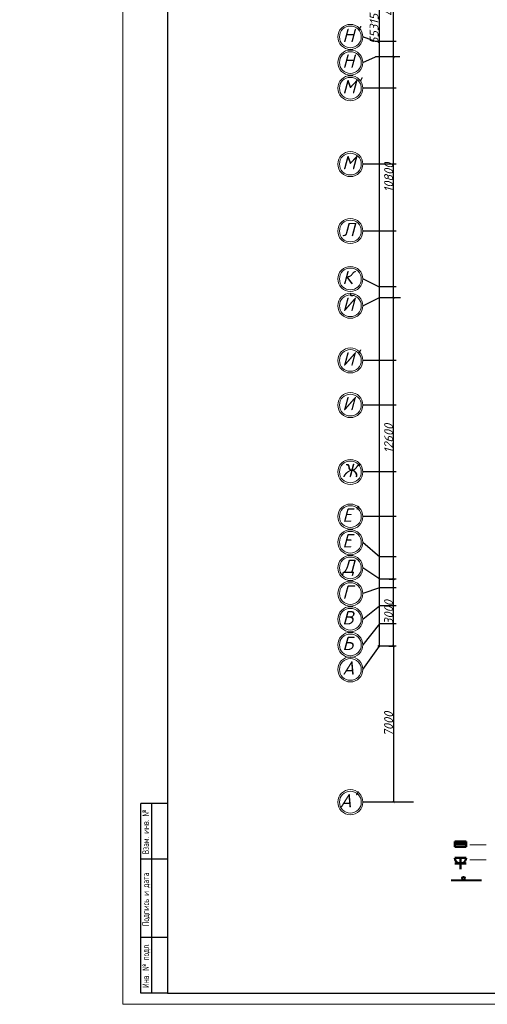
# Model space of a CAD drawing. Header units: millimetres. Extents: x 473009 to 2502882, y 456217 to 1153743.
# Tile 91 of 124: x 1932711 to 1953672, y 456592 to 500722. Entities that reach past the tile are written whole.
import ezdxf

# ---------------------------------------------------------------- set-up
doc = ezdxf.new("R2010")
doc.units = ezdxf.units.MM
doc.layers.add('os', color=3, linetype='Continuous')
for name, color, linetype, lineweight in [('Электрика', 1, 'Continuous', 50), ('ЭЛЕКТРООСВЕЩЕНИЕ', 7, 'Continuous', 50), ('ЭМ', 240, 'Continuous', 20), ('ЭО', 2, 'Continuous', 40)]:
    doc.layers.add(name, color=color, linetype=linetype, lineweight=lineweight)
doc.styles.add('SPDS', font='spds.shx', dxfattribs={"width": 0.8, "height": 250})
doc.styles.add('SPDS1', font='spds.shx', dxfattribs={"width": 0.8})
doc.styles.get("Standard").update_dxf_attribs({"font": 'isocpeui.ttf'})
doc.dimstyles.new('ISO-25', dxfattribs={"dimtxt": 400, "dimasz": 100, "dimexe": 50, "dimexo": 50, "dimgap": 20, "dimtad": 1, "dimdec": 0, "dimtxsty": 'Standard', "dimblk": 'ARCHTICK', "dimcen": 20, "dimclrd": 1, "dimclre": 1, "dimadec": 0, "dimazin": 0, "dimtfac": 1, "dimtdec": 0, "dimtmove": 0, "dimatfit": 3, "dimldrblk": 'ARCHTICK', "dimfxl": 1, "dimarcsym": 0})

# ---------------------------------------------------------------- blocks, each defined once
blk = doc.blocks.new('ЩС')
at = {"layer": 'Электрика', "ltscale": 20}
h = blk.add_hatch(color=256, dxfattribs=at)
h.dxf.hatch_style = 1
h.paths.add_polyline_path([(-125, -250), (0, -250), (0, 250), (-125, 250)])
for p, q in [((-250, 250), (0, 250)), ((-250, -250), (-250, 250)), ((-125, 250), (-125, -250)), ((0, 250), (0, -250)), ((0, -250), (-250, -250))]:
    blk.add_line(p, q, dxfattribs=at)
blk = doc.blocks.new('розетка')
at = {"layer": 'Электрика', "ltscale": 20}
for p, q in [((0, 250), (0, -250)), ((0, 0), (500, 0)), ((250, 250), (250, -250))]:
    blk.add_line(p, q, dxfattribs=at)
blk.add_arc((0, 0), 250, 270, 90, dxfattribs=at)
blk = doc.blocks.new('1231234431252433')
at = {"layer": 'ЭМ', "color": 0, "lineweight": 30, "ltscale": 0.5}
for p, q in [((289242, 196022), (288042, 196022)), ((288042, 187522), (288042, 196022)), ((288542, 187522), (288542, 196022)), ((289242, 193522), (288042, 193522)), ((289242, 190022), (288042, 190022)), ((289242, 187522), (288042, 187522))]:
    blk.add_line(p, q, dxfattribs=at)
at = {"layer": 'ЭМ', "color": 0, "lineweight": 20, "ltscale": 0.5}
blk.add_lwpolyline([(287242, 187022), (413342, 187022), (413342, 269622), (287242, 269622)], close=True, dxfattribs=at)
at = {"layer": 'ЭМ', "color": 0, "lineweight": 30, "ltscale": 0.5}
blk.add_lwpolyline([(289242, 187522), (412842, 187522), (412842, 269122), (289242, 269122)], close=True, dxfattribs=at)
at = {"layer": 'ЭМ', "color": 0, "lineweight": 25, "ltscale": 100, "char_height": 300, "attachment_point": 2, "rotation": 90, "style": 'SPDS'}
for s, insert, width in [('Взам. инв. №', (288114, 194750), 3195.67), ('Подпись и дата', (288117, 191724), 4339.48), ('Инв. № подл.', (288117, 188754), 4141.5)]:
    blk.add_mtext(s, dxfattribs=dict(at, insert=insert, width=width))
blk = doc.blocks.new('_ArchTick')
at = {"color": 0, "linetype": 'ByBlock', "const_width": 0.15}
blk.add_lwpolyline([(-0.5, -0.5), (0.5, 0.5)], dxfattribs=at)
blk = doc.blocks.new('*D186')
at = {"color": 1, "lineweight": -2, "transparency": 16777216}
for p, q in [((1949270, 475651), (1949518, 475651)), ((1949468, 472651), (1949468, 475651)), ((1949260, 472651), (1949518, 472651))]:
    blk.add_line(p, q, dxfattribs=at)
at = {"layer": 'Defpoints', "color": 0, "lineweight": 50, "transparency": 16777216}
for p in [(1949220, 475651), (1949468, 475651), (1949210, 472651)]:
    blk.add_point(p, dxfattribs=at)
at = {"color": 1, "lineweight": -2, "transparency": 16777216, "xscale": 100, "yscale": 100, "zscale": 100}
for p, rotation in [((1949468, 475651), 90), ((1949468, 472651), 270)]:
    blk.add_blockref('_ArchTick', p, dxfattribs=dict(at, rotation=rotation))
at = {"color": 0, "transparency": 16777216, "insert": (1949248, 474151), "char_height": 400, "attachment_point": 5, "rotation": 90}
blk.add_mtext('3000', dxfattribs=at)
blk = doc.blocks.new('*D187')
at = {"color": 1, "lineweight": -2, "transparency": 16777216}
for p, q in [((1949776, 488251), (1949418, 488251)), ((1949468, 475651), (1949468, 488251)), ((1949270, 475651), (1949518, 475651))]:
    blk.add_line(p, q, dxfattribs=at)
at = {"layer": 'Defpoints', "color": 0, "lineweight": 50, "transparency": 16777216}
for p in [(1949468, 488251), (1949826, 488251), (1949220, 475651)]:
    blk.add_point(p, dxfattribs=at)
at = {"color": 1, "lineweight": -2, "transparency": 16777216, "xscale": 100, "yscale": 100, "zscale": 100}
for p, rotation in [((1949468, 488251), 90), ((1949468, 475651), 270)]:
    blk.add_blockref('_ArchTick', p, dxfattribs=dict(at, rotation=rotation))
at = {"color": 0, "transparency": 16777216, "insert": (1949248, 481951), "char_height": 400, "attachment_point": 5, "rotation": 90}
blk.add_mtext('12600', dxfattribs=at)
blk = doc.blocks.new('*D163')
at = {"color": 1, "lineweight": -2, "transparency": 16777216}
for p, q in [((1949745, 499051), (1949418, 499051)), ((1949468, 488251), (1949468, 499051)), ((1949776, 488251), (1949418, 488251))]:
    blk.add_line(p, q, dxfattribs=at)
at = {"layer": 'Defpoints', "color": 0, "lineweight": 50, "transparency": 16777216}
for p in [(1949468, 499051), (1949795, 499051), (1949826, 488251)]:
    blk.add_point(p, dxfattribs=at)
at = {"color": 1, "lineweight": -2, "transparency": 16777216, "xscale": 100, "yscale": 100, "zscale": 100}
for p, rotation in [((1949468, 499051), 90), ((1949468, 488251), 270)]:
    blk.add_blockref('_ArchTick', p, dxfattribs=dict(at, rotation=rotation))
at = {"color": 0, "transparency": 16777216, "insert": (1949248, 493651), "char_height": 400, "attachment_point": 5, "rotation": 90}
blk.add_mtext('10800', dxfattribs=at)
blk = doc.blocks.new('*D164')
at = {"color": 1, "lineweight": -2, "transparency": 16777216}
for p, q in [((1949815, 503851), (1949418, 503851)), ((1949468, 499051), (1949468, 503851)), ((1949745, 499051), (1949418, 499051))]:
    blk.add_line(p, q, dxfattribs=at)
at = {"layer": 'Defpoints', "color": 0, "lineweight": 50, "transparency": 16777216}
for p in [(1949468, 503851), (1949865, 503851), (1949795, 499051)]:
    blk.add_point(p, dxfattribs=at)
at = {"color": 1, "lineweight": -2, "transparency": 16777216, "xscale": 100, "yscale": 100, "zscale": 100}
for p, rotation in [((1949468, 503851), 90), ((1949468, 499051), 270)]:
    blk.add_blockref('_ArchTick', p, dxfattribs=dict(at, rotation=rotation))
at = {"color": 0, "transparency": 16777216, "insert": (1949248, 501451), "char_height": 400, "attachment_point": 5, "rotation": 90}
blk.add_mtext('4800', dxfattribs=at)
blk = doc.blocks.new('*D203')
at = {"color": 1, "lineweight": -2, "transparency": 16777216}
for p, q in [((1948788, 527966), (1948768, 527966)), ((1948818, 527966), (1948818, 472651)), ((1948940, 472651), (1948768, 472651))]:
    blk.add_line(p, q, dxfattribs=at)
at = {"layer": 'Defpoints', "color": 0, "lineweight": 50, "transparency": 16777216}
for p in [(1948838, 527966), (1948818, 472651), (1948990, 472651)]:
    blk.add_point(p, dxfattribs=at)
at = {"color": 1, "lineweight": -2, "transparency": 16777216, "xscale": 100, "yscale": 100, "zscale": 100}
for p, rotation in [((1948818, 527966), 90), ((1948818, 472651), 270)]:
    blk.add_blockref('_ArchTick', p, dxfattribs=dict(at, rotation=rotation))
at = {"color": 0, "transparency": 16777216, "insert": (1948598, 500308), "char_height": 400, "attachment_point": 5, "rotation": 90}
blk.add_mtext('55315', dxfattribs=at)
blk = doc.blocks.new('*D181')
at = {"color": 1, "lineweight": -2, "transparency": 16777216}
for p, q in [((1949260, 472651), (1949518, 472651)), ((1949468, 472651), (1949468, 465651)), ((1950359, 465651), (1949418, 465651))]:
    blk.add_line(p, q, dxfattribs=at)
at = {"layer": 'Defpoints', "color": 0, "lineweight": 50, "transparency": 16777216}
for p in [(1949210, 472651), (1949468, 465651), (1950409, 465651)]:
    blk.add_point(p, dxfattribs=at)
at = {"color": 1, "lineweight": -2, "transparency": 16777216, "xscale": 100, "yscale": 100, "zscale": 100}
for p, rotation in [((1949468, 472651), 90), ((1949468, 465651), 270)]:
    blk.add_blockref('_ArchTick', p, dxfattribs=dict(at, rotation=rotation))
at = {"color": 0, "transparency": 16777216, "insert": (1949245, 469151), "char_height": 400, "attachment_point": 5, "rotation": 90}
blk.add_mtext('7000', dxfattribs=at)

msp = doc.modelspace()

# ---------------------------------------------------------------- linework, layer by layer
at = {"layer": 'os', "color": 0}
for p, q in [((1949581.2, 499750.9), (1948661.3, 499750.9)), ((1949581.2, 499050.9), (1948661.3, 499050.9)), ((1949581.2, 497650.9), (1948095.3, 497650.9)), ((1949581.2, 494250.9), (1948095.3, 494250.9)), ((1949581.2, 491250.9), (1948095.3, 491250.9)), ((1949581.2, 488750.9), (1948816, 488750.9)), ((1949581.2, 488250.9), (1948816, 488250.9)), ((1949581.2, 485450.9), (1948095.3, 485450.9)), ((1949581.2, 483450.9), (1948095.3, 483450.9)), ((1949581.2, 480450.9), (1948095.3, 480450.9)), ((1949581.2, 478450.9), (1948095.3, 478450.9)), ((1949581.2, 476650.9), (1948858.1, 476650.9)), ((1949581.2, 475650.9), (1948858.1, 475650.9)), ((1949581.2, 475250.9), (1948838.2, 475250.9)), ((1949581.2, 474450.9), (1948838.2, 474450.9)), ((1949581.2, 473650.9), (1948838.2, 473650.9)), ((1949581.2, 472650.9), (1948838.2, 472650.9)), ((1949581.2, 465650.9), (1948095.3, 465650.9))]:
    msp.add_line(p, q, dxfattribs=at)
for points in [[(1948661.3, 499750.9), (1948095.3, 499950.9)], [(1948095.3, 498800.9), (1948661.3, 499050.9)], [(1948816, 488750.9), (1948095.3, 489100.9)], [(1948095.3, 487900.9), (1948816, 488250.9)], [(1948095.3, 477300.9), (1948858.1, 476650.9)], [(1948858.1, 475650.9), (1948095.3, 476150.9)], [(1948838.2, 475250.9), (1948095.3, 475000.9)], [(1948095.3, 473850.9), (1948838.2, 474450.9)], [(1948838.2, 473650.9), (1948095.3, 472700.9)], [(1948095.3, 471600.9), (1948838.2, 472650.9)]]:
    msp.add_lwpolyline(points, dxfattribs=at)
at = {"layer": 'os', "color": 0, "lineweight": 0}
for centre, radius in [((1947532.8, 499950.9), 562.5), ((1947532.8, 499950.9), 487.5), ((1947532.8, 498800.9), 562.5), ((1947532.8, 498800.9), 487.5), ((1947532.8, 497650.9), 562.5), ((1947532.8, 497650.9), 487.5), ((1947532.8, 494250.9), 562.5), ((1947532.8, 494250.9), 487.5), ((1947532.8, 491250.9), 562.5), ((1947532.8, 491250.9), 487.5), ((1947532.8, 489100.9), 562.5), ((1947532.8, 489100.9), 487.5), ((1947532.8, 487900.9), 562.5), ((1947532.8, 487900.9), 487.5), ((1947532.8, 485450.9), 562.5), ((1947532.8, 485450.9), 487.5), ((1947532.8, 483450.9), 562.5), ((1947532.8, 483450.9), 487.5), ((1947532.8, 480450.9), 562.5), ((1947532.8, 480450.9), 487.5), ((1947532.8, 478450.9), 562.5), ((1947532.8, 478450.9), 487.5), ((1947532.8, 477300.9), 562.5), ((1947532.8, 477300.9), 487.5), ((1947532.8, 476150.9), 562.5), ((1947532.8, 476150.9), 487.5), ((1947532.8, 475000.9), 562.5), ((1947532.8, 475000.9), 487.5), ((1947532.8, 473850.9), 562.5), ((1947532.8, 473850.9), 487.5), ((1947532.8, 472700.9), 562.5), ((1947532.8, 472700.9), 487.5), ((1947532.8, 471600.9), 562.5), ((1947532.8, 471600.9), 487.5), ((1947532.8, 465650.9), 562.5), ((1947532.8, 465650.9), 487.5)]:
    msp.add_circle(centre, radius, dxfattribs=at)
at = {"layer": 'ЭЛЕКТРООСВЕЩЕНИЕ', "color": 7, "lineweight": 20}
for p, q in [((1952885.6, 463742.2), (1953624.1, 463742.2)), ((1952885.6, 463066.5), (1953624.1, 463066.5))]:
    msp.add_line(p, q, dxfattribs=at)
at = {"layer": 'ЭО'}
msp.add_line((1952046, 462160.6), (1953415.8, 462160.6), dxfattribs=at)
msp.add_circle((1952605, 462249), 62.3, dxfattribs=at)

# ---------------------------------------------------------------- block references
at = {"lineweight": 50}
msp.add_blockref('1231234431252433', (1650096, 269569.8), dxfattribs=at)
at = {"layer": 'Электрика', "color": 7, "xscale": -1, "rotation": 270}
msp.add_blockref('ЩС', (1952466.8, 463895.8), dxfattribs=at)
at = {"layer": 'Электрика', "color": 7, "rotation": 270}
msp.add_blockref('розетка', (1952468.4, 463153.4), dxfattribs=at)

# ---------------------------------------------------------------- texts
at = {"ltscale": 50}
for s, p in [("Н'", (1947174.8, 499717.3)), ('Н', (1947174.8, 498567.3)), ("М'", (1947174.8, 497417.3)), ('М', (1947174.8, 494017.3)), ('Л', (1947174.8, 491017.3)), ('К', (1947174.8, 488867.3)), ('Й', (1947174.8, 487667.3)), ("И'", (1947174.8, 485217.3)), ('И', (1947174.8, 483217.3)), ('Ж', (1947174.8, 480217.3)), ("Е'", (1947174.8, 478217.3)), ('Е', (1947174.8, 477067.3)), ('Д', (1947174.8, 475917.3)), ('Г', (1947174.8, 474767.3)), ('В', (1947174.8, 473617.3)), ('Б', (1947174.8, 472467.3)), ('A', (1947174.8, 471367.3)), ("A'", (1947053, 465417.3))]:
    msp.add_text(s, height=600, dxfattribs=at).set_placement(p)
at = {"color": 7, "ltscale": 2, "insert": (513015.9, 476034.8), "char_height": 250, "width": 17719.705, "attachment_point": 4, "line_spacing_factor": 1.44, "style": 'SPDS1'}
msp.add_mtext('\\pi7954.85267;{\\L\\C256;Общие данные\\P\\pi0;\\l    1.Настоящий проект электроосвещения и электрооборудования здания выполнен на основании следующих исходных данных разделов: АР, ОВ, ОС, ТХ. \\PВРУ-1- Ру =116,2кВт; \\P             Рр =98,7кВт.\\P    2.Проектом предусмотрено рабочее (общее, местное) ремонтное и аварийное освещение.\\P    3.Общее рабочее освещение предусматривается стационарными светодиодными светильниками. Выбор типа светильников производился в соответствии с назначением помещений, характеристикой среды и требованиями архитектурного оформления.\\P   4.Освещенность помещений принята согласно нормам и правилам КМК2.01.05-98.\\P   5.Управление рабочим освещением осуществляется выключателями, установленными по месту в помещениях .\\P   6.Аварийное освещение предусматривается по линиям проходов и выходов из здания. Светильники аварийного освещения выделяются из числа светильников общего рабочего освещения и питаются от сети аварийного освещения.\\P   7.Включение светильников общего и аварийного освещения раздельное.\\P  8.Групповая осветительная сеть выполняется кабелем марки ВВГнг-0,66  в ПВХ гофротрубе за подвесным потолком, в плитах перекрытий.   \\P     9.Силовыми электроприемниками являются  технологическое,  сантехническое оборудование. Номинальная мощность установленных электроприемников принята в соответствии с заданиями технологической, вентиляционной частей проекта. \\PРасчетная мощность силовых электроприемников определена методом коэффициентов спроса по характерным группам электроприемников (на основании рекомендаций КМК). . Отключение общей вентиляции при пожаре осуществляется поступлением сигнала на магнитный пускатель "МП".\\P     10.Силовая распределительная сеть выполняется кабелем ВВГнг, проложенная за подвесным потолком в ПВХ гофротрубе и скрыто в ПВХ трубе под слоем штукатурки. \\P     11.Силовые распределительные пункты приняты с автоматическими выключателями на отходящих линиях. Щиты принять навесными. В качестве главного распределительного щита принята панель ПР. Магистральные сети выполняются кабелем марки ВВГнг, проложенные в гофрированных трубах ПВХ, на скобах.\\P    12.Для защиты от поражения электрическим током предусматривается следующие виды заземления :\\P     Заземление всех корпусов электроприемников выполняется в однофазной сети третьим  заземляющим проводом,в трехфазной-пятым заземляющим проводом.\\PВ проекте принята система заземления TN-S. Ввод в здание должен быть предусмотрен пятижильным кабелем. Пятая жила соединяется с заземленной нейтралью источника.\\P    13. Опасные зоны на объекте отсутствуют\\C5;.\\P    }14. {\\C256;Монтаж выполнить в соответствии с ПУЭ и КМК3.05.06-97.}', dxfattribs=at)

# ---------------------------------------------------------------- dimensions: what is measured, and where the dimension line sits
for base, p1, p2, picture, middle in [((1948818.3, 472650.9), (1948838.2, 527965.9), (1948989.7, 472650.9), '*D203', (1948598.3, 500308.4)), ((1949467.5, 475650.9), (1949209.7, 472650.9), (1949219.6, 475650.9), '*D186', (1949247.5, 474150.9))]:
    dim = msp.add_linear_dim(base=base, p1=p1, p2=p2, angle=90, dimstyle='ISO-25')
    dim.commit()
    dim.dimension.update_dxf_attribs({"geometry": picture, "text_midpoint": middle})
for base, p1, p2, picture, middle in [((1949467.5, 503850.9), (1949795.1, 499050.9), (1949864.6, 503850.9), '*D164', (1949247.5, 501450.9)), ((1949467.5, 499050.9), (1949826, 488250.9), (1949795.1, 499050.9), '*D163', (1949247.5, 493650.9)), ((1949467.5, 488250.9), (1949219.6, 475650.9), (1949826, 488250.9), '*D187', (1949247.5, 481950.9)), ((1949467.5, 465650.9), (1949209.7, 472650.9), (1950408.8, 465650.9), '*D181', (1949245, 469150.9))]:
    dim = msp.add_linear_dim(base=base, p1=p1, p2=p2, angle=90, dimstyle='ISO-25', override={"dimtmove": 1})
    dim.commit()
    dim.dimension.update_dxf_attribs({"geometry": picture, "text_midpoint": middle})

doc.saveas('drawing.dxf')
